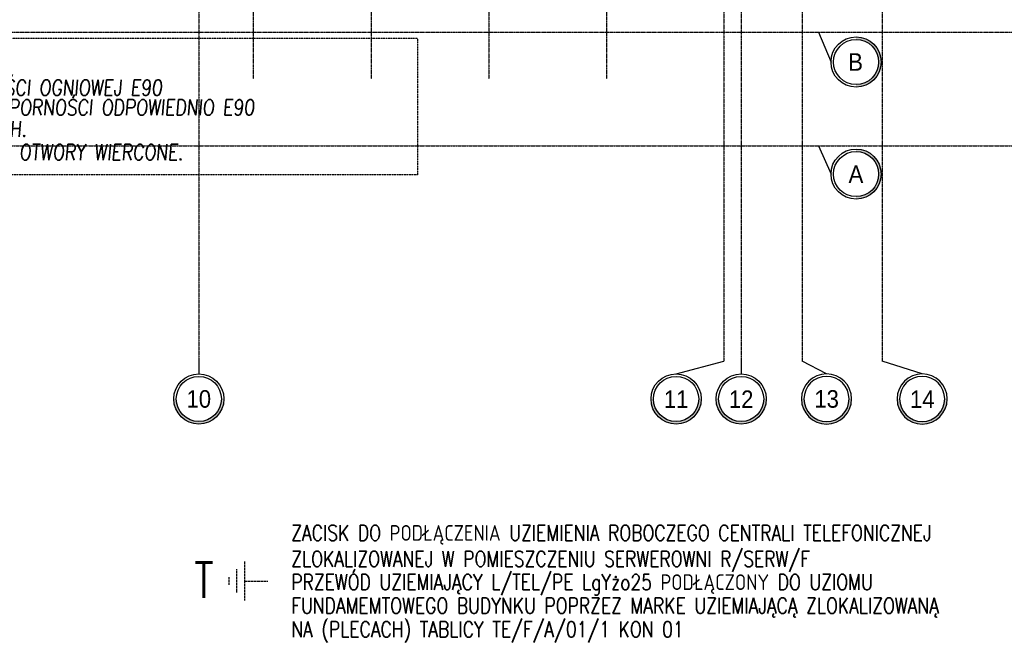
# Model space of a CAD drawing. Extents: x -7228 to 74941, y -112898 to 85621.
# Tile 94 of 256: x 52509 to 53765, y -57421 to -56628. Entities that reach past the tile are written whole.
import ezdxf
from ezdxf.enums import TextEntityAlignment as Align

# ---------------------------------------------------------------- set-up
doc = ezdxf.new("R2010")
doc.units = 0
for name, pattern in [('CENTER', [2, 1.25, -0.25, 0.25, -0.25]), ('DASHED2', [0.375, 0.25, -0.125]), ('HIDDEN', [9.525, 6.35, -3.175])]:
    doc.linetypes.add(name, pattern=pattern)
doc.layers.get('0').update_dxf_attribs({"color": 101, "linetype": 'CONTINUOUS'})
for name, color, linetype in [('E35', 6, 'CONTINUOUS'), ('E50', 3, 'CONTINUOUS'), ('E50kor', 3, 'CONTINUOUS'), ('E90kor', 6, 'CONTINUOUS'), ('Os-osie', 14, 'CENTER'), ('Os-osie glowne', 1, 'CENTER'), ('Os-osie-opis', 16, 'CONTINUOUS')]:
    doc.layers.add(name, color=color, linetype=linetype)
doc.styles.add('dwg_opis duży', font='ARIAL.TTF', dxfattribs={"width": 0.9})
doc.styles.add('ROMANS', font='romans', dxfattribs={"width": 0.85})

# ---------------------------------------------------------------- blocks, each defined once
blk = doc.blocks.new('_opis_osi_liczbowy')
blk.add_hatch(color=256).paths.add_polyline_path([(32, 32), (32, 28.8, -1), (32, -28.8), (32, -32, 1)])
for radius in [32, 28.8]:
    blk.add_circle((32, 0), radius)
at = {"style": 'dwg_opis duży', "width": 0.9}
blk.add_attdef('AXNAMEH', text='', height=22.4, rotation=90, dxfattribs=at).set_placement((32, 0), align=Align.MIDDLE_CENTER)
blk = doc.blocks.new('_opis_osi')
blk.add_hatch(color=256).paths.add_polyline_path([(32, -32), (28.8, -32, -1), (-28.8, -32), (-32, -32, 1)])
for radius in [32, 28.8]:
    blk.add_circle((0, -32), radius)
at = {"style": 'dwg_opis duży', "width": 0.9}
blk.add_attdef('AXNAMEV', text='', height=22.4, rotation=90, dxfattribs=at).set_placement((0, -32), align=Align.MIDDLE_CENTER)

msp = doc.modelspace()

# ---------------------------------------------------------------- linework, layer by layer
at = {"layer": 'E50', "linetype": 'HIDDEN', "ltscale": 0.2}
for p, q in [((52795.725, -57319.014), (52795.725, -57369.014)), ((52785.725, -57329.014), (52785.725, -57359.014)), ((52775.725, -57339.014), (52775.725, -57349.014)), ((52795.725, -57344.014), (52825.725, -57344.014))]:
    msp.add_line(p, q, dxfattribs=at)
at = {"layer": 'E50kor', "linetype": 'DASHED2'}
msp.add_lwpolyline([(52026.482, -56651.343), (53016.52, -56651.343), (53016.52, -56825.705), (52026.482, -56825.705)], close=True, dxfattribs=at)
at = {"layer": 'Os-osie'}
for points in [[(52807.047, -55661.711), (52807.047, -56703.711)], [(52957.547, -55661.711), (52957.547, -56703.711)], [(53107.547, -55661.711), (53107.547, -56703.711)], [(53257.547, -55661.711), (53257.547, -56703.711)]]:
    msp.add_lwpolyline(points, dxfattribs=at)
at = {"layer": 'Os-osie glowne'}
for points in [[(52737.547, -51086.711), (52737.547, -57063.711)], [(53407.547, -51086.711), (53407.547, -57063.711)], [(53429.547, -51086.711), (53429.547, -57063.711)], [(53507.547, -51086.711), (53507.547, -57063.711)], [(53609.547, -51086.711), (53609.547, -57063.711)], [(50525.547, -56643.711), (62792.547, -56643.711)], [(50525.547, -56788.711), (62792.547, -56788.711)]]:
    msp.add_lwpolyline(points, dxfattribs=at)
at = {"layer": 'Os-osie-opis'}
for points in [[(53528.212, -56643.711), (53544.212, -56681.811)], [(53528.212, -56788.711), (53544.212, -56824.824)], [(52737.547, -57063.711), (52737.547, -57079.711)], [(53346.565, -57079.711), (53407.547, -57063.711)], [(53429.547, -57063.711), (53429.547, -57079.711)], [(53538.53, -57079.711), (53507.547, -57063.711)], [(53660.53, -57079.711), (53609.547, -57063.711)]]:
    msp.add_lwpolyline(points, dxfattribs=at)

# ---------------------------------------------------------------- block references
ref = msp.add_blockref('_opis_osi', (53544.212, -56681.811), dxfattribs=dict(at, rotation=90))
ref.add_attrib('AXNAMEV', 'B', dxfattribs={"layer": '0', "height": 22.4, "style": 'dwg_opis duży', "width": 0.9}).set_placement((53575.607, -56681.811), align=Align.MIDDLE_CENTER)
ref = msp.add_blockref('_opis_osi', (53544.212, -56824.824), dxfattribs=dict(at, rotation=90))
ref.add_attrib('AXNAMEV', 'A', dxfattribs={"layer": '0', "height": 22.4, "style": 'dwg_opis duży', "width": 0.9}).set_placement((53576.047, -56824.824), align=Align.MIDDLE_CENTER)
at = {"layer": 'Os-osie-opis', "rotation": 270}
msp.add_blockref('_opis_osi_liczbowy', (52737.547, -57079.711), dxfattribs=at).add_auto_attribs({'AXNAMEH': '10'})
at = {"layer": 'Os-osie-opis'}
ref = msp.add_blockref('_opis_osi_liczbowy', (53346.565, -57079.711), dxfattribs=dict(at, rotation=270))
ref.add_attrib('AXNAMEH', '11', dxfattribs={"layer": '0', "height": 22.4, "style": 'dwg_opis duży', "width": 0.9}).set_placement((53346.565, -57112.093), align=Align.MIDDLE_CENTER)
ref = msp.add_blockref('_opis_osi_liczbowy', (53429.547, -57079.711), dxfattribs=dict(at, rotation=270))
ref.add_attrib('AXNAMEH', '12', dxfattribs={"layer": '0', "height": 22.4, "style": 'dwg_opis duży', "width": 0.9}).set_placement((53429.547, -57112.093), align=Align.MIDDLE_CENTER)
ref = msp.add_blockref('_opis_osi_liczbowy', (53538.53, -57079.711), dxfattribs=dict(at, xscale=-1, rotation=90))
ref.add_attrib('AXNAMEH', '13', dxfattribs={"layer": '0', "height": 22.4, "style": 'dwg_opis duży', "width": 0.9}).set_placement((53538.64, -57111.695), align=Align.MIDDLE_CENTER)
ref = msp.add_blockref('_opis_osi_liczbowy', (53660.53, -57079.711), dxfattribs=dict(at, xscale=-1, rotation=90))
ref.add_attrib('AXNAMEH', '14', dxfattribs={"layer": '0', "height": 22.4, "style": 'dwg_opis duży', "width": 0.9}).set_placement((53660.64, -57112.093), align=Align.MIDDLE_CENTER)

# ---------------------------------------------------------------- texts
at = {"layer": 'E35', "style": 'ROMANS', "width": 0.8}
for s, p in [('ZACISK DO PODŁĄCZENIA UZIEMIENIA ROBOCZEGO CENTRALI TELEFONICZNEJ', (52855.623, -57292.622)), ('ZLOKALIZOWANEJ W POMIESZCZENIU SERWEROWNI R/SERW/F', (52855.623, -57325.787)), ('PRZEWÓD UZIEMIAJĄCY L/TEL/PE LgYżo25 PODŁĄCZONY DO UZIOMU ', (52855.623, -57355.461)), ('FUNDAMEMTOWEGO BUDYNKU POPRZEZ MARKE UZIEMIAJĄCĄ ZLOKALIZOWANĄ ', (52855.623, -57385.522)), ('NA (PLECACH) TABLICY TE/F/A/01/1 KON 01', (52855.623, -57415.584))]:
    msp.add_text(s, height=20, dxfattribs=at).set_placement(p)
at = {"layer": 'E50', "ltscale": 50, "style": 'ROMANS', "width": 0.8}
msp.add_text('T', height=45, dxfattribs=at).set_placement((52731.756, -57365.28))
at = {"layer": 'E90kor', "ltscale": 15, "style": 'ROMANS', "oblique": 5, "width": 0.8}
for s, p in [('1) POJEDYŃCZE PRZEWODY O ODPORNOŚCI OGNIOWEJ E90', (52053.151, -56724.531)), ('NALEŻY UKŁADAĆ NA UCHWYTACH ODPORNOŚCI ODPOWIEDNIO E90', (52092.604, -56749.78)), ('WZDŁUŻ TRAS KORYT STANDARDOWYCH.', (52092.604, -56777.22)), ('2) DLA POJEDYNCZYCH PRZEWODÓW E90 OTWORY WIERCONE.', (52053.151, -56806.852))]:
    msp.add_text(s, height=20, rotation=360, dxfattribs=at).set_placement(p)

doc.saveas('drawing.dxf')
